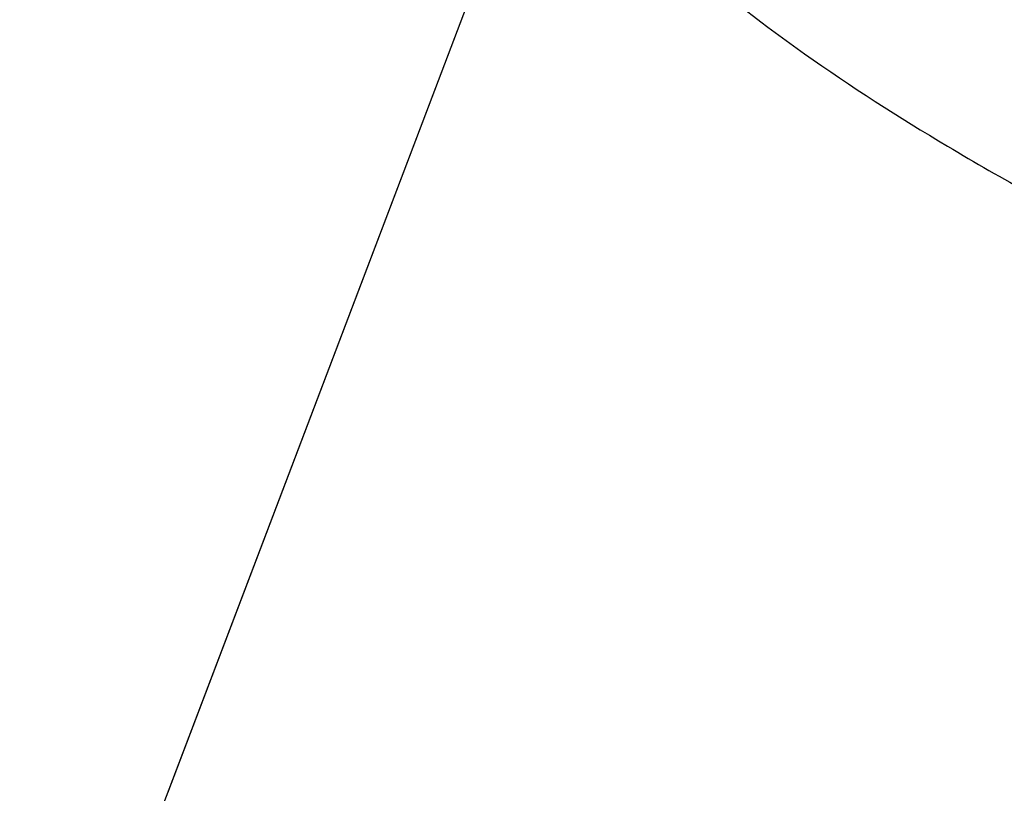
# Model space of a CAD drawing. Header units: inches. Extents: x 0 to 17, y 0 to 11.
# Tile 21 of 37: x 12.768 to 13.087, y 6.09 to 6.341. Entities that reach past the tile are written whole.
import ezdxf

# ---------------------------------------------------------------- set-up
doc = ezdxf.new("R2010")
doc.units = ezdxf.units.IN
doc.header["$LTSCALE"] = 0.935
doc.header["$MEASUREMENT"] = 0
doc.layers.get('0').update_dxf_attribs({"linetype": 'CONTINUOUS'})

msp = doc.modelspace()

# ---------------------------------------------------------------- linework, layer by layer
at = {"color": 7, "linetype": 'Continuous'}
for p, q in [((12.94461, 6.42867), (12.81594, 6.0901)), ((12.94461, 6.42867), (12.81879, 6.09758)), ((12.9443, 6.42784), (12.81594, 6.0901)), ((12.81879, 6.09758), (12.768, 5.96427))]:
    msp.add_line(p, q, dxfattribs=at)
msp.add_open_spline([(12.94438, 6.42781), (12.94355, 6.42491), (12.94306, 6.41826), (12.94571, 6.40783), (12.95141, 6.39657), (12.9601, 6.38448), (12.9717, 6.3716), (12.99211, 6.35245), (13.02444, 6.3277), (13.07056, 6.29822), (13.12436, 6.26862), (13.18384, 6.24002), (13.22559, 6.22244), (13.24704, 6.21401)], degree=3, knots=[0, 0, 0, 0, 0.02362, 0.050768, 0.08318, 0.121754, 0.166836, 0.218451, 0.340318, 0.48435, 0.646032, 0.81992, 1, 1, 1, 1], dxfattribs=at)

doc.saveas('drawing.dxf')
